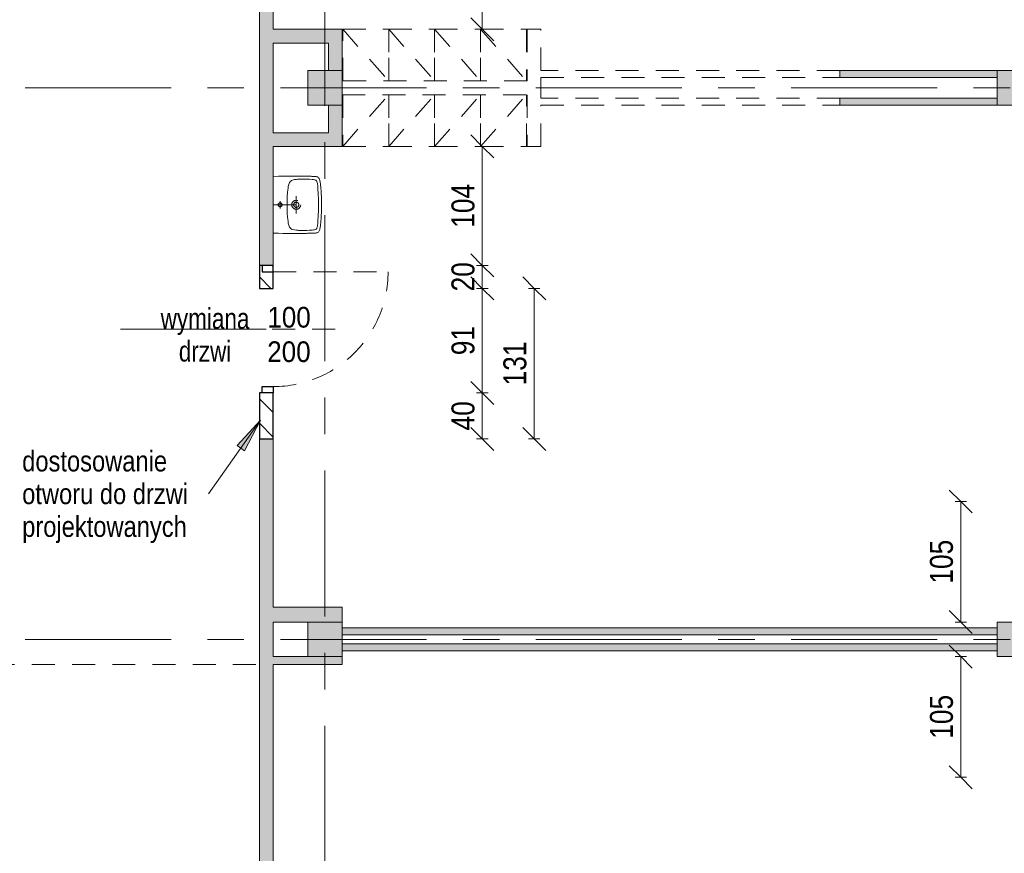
# Model space of a CAD drawing. Header units: centimetres. Extents: x -1403 to 22166, y -8842 to 3590.
# Tile 19 of 23: x 322 to 1179, y 1662 to 2388. Entities that reach past the tile are written whole.
import ezdxf

# ---------------------------------------------------------------- set-up
doc = ezdxf.new("R2010")
doc.units = ezdxf.units.CM
doc.linetypes.add('Oś', pattern=[222.25, 127, -31.75, 31.75, -31.75])
doc.linetypes.add('Wyburzenia', pattern=[35, 20, -15])
for name, color, linetype, lineweight in [('A-ANNO-DIMS', 211, 'Continuous', 13), ('A-ANNO-DIMS-100', 211, 'Continuous', 13), ('A-ANNO-NOTE', 131, 'Wyburzenia', 9), ('A-AREA', 32, 'Continuous', 13), ('A-DETL', 90, 'Continuous', 25), ('A-DETL-GENF', 92, 'Continuous', 9), ('A-DETL-MEDM', 33, 'Wyburzenia', 9), ('A-DOOR', 31, 'Wyburzenia', 9), ('A-DOOR-IDEN', 31, 'Continuous', 13), ('A-WALL', 113, 'Continuous', 13), ('A-WALL-PATT', 111, 'Continuous', 13), ('G-ANNO-TEXT', 231, 'Continuous', 13), ('P-SANR-FIXT', 6, 'Wyburzenia', 9), ('Q-SPCQ', 91, 'Wyburzenia', 9), ('S-COLS', 52, 'Continuous', 13), ('S-GRID', 1, 'Continuous', 13)]:
    doc.layers.add(name, color=color, linetype=linetype, lineweight=lineweight)
doc.styles.add('Arial', font='arial.ttf', dxfattribs={"width": 0.9, "height": 18})
doc.styles.add('Arial Narrow_3', font='ARIALN.TTF', dxfattribs={"height": 20})
doc.styles.add('Arial Narrow_4', font='ARIALN.TTF', dxfattribs={"width": 0.95, "height": 0.18})
doc.styles.add('Arial Narrow_5', font='ARIALN.TTF', dxfattribs={"height": 18})
doc.dimstyles.new('Diagonal_1_100__0__wewnętrzne', dxfattribs={"dimscale": 30.48, "dimtxt": 20.468619, "dimasz": 0.656168, "dimexe": 0.164042, "dimexo": 0.0625, "dimgap": 0.032808, "dimtad": 1, "dimdec": 0, "dimdsep": 46, "dimtxsty": 'Arial Narrow_3', "dimblk1": 'OBLIQUE', "dimblk2": 'OBLIQUE', "dimsah": 1, "dimcen": 0.09, "dimazin": 0, "dimtfac": 1, "dimtdec": 4, "dimtix": 1, "dimtmove": 0, "dimatfit": 3, "dimfxl": 0.164042, "dimfxlon": 1, "dimtvp": 1, "dimtolj": 1, "dimtzin": 0, "dimarcsym": 2})
pattern_1 = [(315, (0, 0), (10.6066, 10.6066), [])]

# ---------------------------------------------------------------- blocks, each defined once
blk = doc.blocks.new('M_Concrete-Square-Column - 300 x 300mm-1794508-5_piętro III __10_50 m_ - wyburzenia i zamurowania')
at = {"layer": 'S-COLS', "lineweight": 9}
blk.add_hatch(color=254, dxfattribs=at).paths.add_polyline_path([(-11.73, -15), (15, -15), (15, 15), (-15, 15), (-15, -15)], flags=0)
for p, q in [((15, 15), (-15, 15)), ((-15, 15), (-15, -15)), ((15, -15), (15, 15)), ((-15, -15), (15, -15))]:
    blk.add_line(p, q, dxfattribs=at)
blk = doc.blocks.new('M_Concrete-Square-Column - 300 x 300mm-1794510-5_piętro III __10_50 m_ - wyburzenia i zamurowania')
at = {"layer": 'S-COLS', "lineweight": 9}
blk.add_hatch(color=254, dxfattribs=at).paths.add_polyline_path([(-15, 15), (-15, -15), (15, -15), (15, 15), (-9.5, 15)], flags=0)
for p, q in [((-15, 15), (15, 15)), ((-15, -15), (-15, 15)), ((15, 15), (15, -15)), ((15, -15), (-15, -15))]:
    blk.add_line(p, q, dxfattribs=at)
blk = doc.blocks.new('M_Concrete-Square-Column - 300 x 300mm-1794509-5_piętro III __10_50 m_ - wyburzenia i zamurowania')
at = {"layer": 'S-COLS', "lineweight": 9}
blk.add_hatch(color=254, dxfattribs=at).paths.add_polyline_path([(-15, -15), (15, -15), (15, 15), (-15, 15), (-15, 7.14)], flags=0)
for p, q in [((15, 15), (-15, 15)), ((-15, 15), (-15, -15)), ((15, -15), (15, 15)), ((-15, -15), (15, -15))]:
    blk.add_line(p, q, dxfattribs=at)
blk = doc.blocks.new('DRZWI 1S - automatyczna etykieta - Drzwi 100-2252163-5_piętro III __10_50 m_ - wyburzenia i zamurowania')
at = {"layer": 'A-DETL-GENF', "color": 20, "linetype": 'Wyburzenia'}
for p, q in [((-55.5, 3.5), (-50, 3.5)), ((-55.5, -6), (-55.5, 3.5)), ((-50, 3.5), (-50, -6)), ((50, 3.5), (55.5, 3.5)), ((50, -6), (50, 3.5)), ((55.5, 3.5), (55.5, -6)), ((-50, -6), (-55.5, -6)), ((55.5, -6), (50, -6))]:
    blk.add_line(p, q, dxfattribs=at)
at = {"layer": 'A-DETL-MEDM', "color": 10, "lineweight": 25}
for p, q in [((-55.5, -6), (-55.5, 3.5)), ((-55.5, 3.5), (-50, 3.5)), ((-50, 3.5), (-50, -6)), ((50, 3.5), (50, -6)), ((55.5, 3.5), (50, 3.5)), ((55.5, -6), (55.5, 3.5)), ((-50, -6), (-55.5, -6)), ((50, -6), (55.5, -6))]:
    blk.add_line(p, q, dxfattribs=at)
at = {"layer": 'A-DOOR', "color": 1, "lineweight": 13}
blk.add_line((50, -6), (50, -106), dxfattribs=at)
blk.add_arc((50, -6), 100, 180, 270, dxfattribs=at)
blk = doc.blocks.new('Szafa1 - 45 cm-1791407-5_piętro III __10_50 m_ - wyburzenia i zamurowania')
at = {"layer": 'Q-SPCQ', "color": 20}
for p, q in [((-7.5, 51), (32.5, 6)), ((-7.5, 6), (-7.5, 51)), ((-7.5, 51), (32.5, 51)), ((32.5, 51), (32.5, 6))]:
    blk.add_line(p, q, dxfattribs=at)
blk = doc.blocks.new('Szafa1 - 45 cm-1791408-5_piętro III __10_50 m_ - wyburzenia i zamurowania')
at = {"layer": 'Q-SPCQ', "color": 20}
for p, q in [((-7.5, -51), (32.5, -6)), ((-7.5, -6), (-7.5, -51)), ((32.5, -51), (32.5, -6)), ((-7.5, -51), (32.5, -51))]:
    blk.add_line(p, q, dxfattribs=at)
blk = doc.blocks.new('Umywalka koło Nova Pro - Pro 50-1205816-5_piętro III __10_50 m_ - wyburzenia i zamurowania')
at = {"layer": 'P-SANR-FIXT', "color": 20}
for p, q in [((-12.08, 42.81), (-12, 43.37)), ((-12, 43.37), (-11.92, 43.87)), ((-11.92, 43.87), (-11.82, 44.38)), ((-11.82, 44.38), (-11.71, 44.67)), ((-11.6, 44.96), (-11.79, 44.38)), ((-11.71, 44.67), (-11.6, 44.96)), ((-11.6, 44.96), (-11.26, 45.47)), ((-11.26, 45.47), (-11.6, 44.96)), ((-11.26, 45.47), (-10.8, 45.84)), ((-10.8, 45.84), (-11.26, 45.47)), ((-10.8, 45.84), (-10.24, 46.11)), ((-10.24, 46.11), (-10.8, 45.84)), ((-10.24, 46.11), (-9.61, 46.32)), ((-9.61, 46.32), (-10.24, 46.11)), ((-9.61, 46.32), (-8.94, 46.51)), ((-8.94, 46.51), (-9.61, 46.32)), ((-9.05, 42.59), (-8.86, 43.1)), ((-8.94, 46.51), (-8.25, 46.64)), ((-8.25, 46.64), (-8.94, 46.51)), ((-8.86, 43.1), (-8.7, 43.34)), ((-8.7, 43.34), (-8.51, 43.55)), ((-8.51, 43.55), (-8.03, 43.85)), ((-8.25, 46.64), (-7.5, 46.8)), ((-7.5, 46.8), (-8.25, 46.64)), ((-8.03, 43.85), (-7.53, 44.06)), ((-7.53, 44.06), (-6.97, 44.22)), ((-7.5, 46.8), (-6.73, 46.91)), ((-6.73, 46.91), (-7.5, 46.8)), ((-6.97, 44.22), (-5.88, 44.43)), ((-6.73, 46.91), (-5.93, 47.04)), ((-5.93, 47.04), (-6.73, 46.91)), ((-5.93, 47.04), (-5.1, 47.15)), ((-5.1, 47.15), (-5.93, 47.04)), ((-5.88, 44.43), (-3.64, 44.75)), ((-5.1, 47.15), (-4.2, 47.25)), ((-4.2, 47.25), (-5.1, 47.15)), ((-4.2, 47.25), (-3.27, 47.36)), ((-3.27, 47.36), (-4.2, 47.25)), ((-3.64, 44.75), (-1.4, 44.94)), ((-3.27, 47.36), (-2.28, 47.44)), ((-2.28, 47.44), (-3.27, 47.36)), ((-2.28, 47.44), (-1.24, 47.52)), ((-1.24, 47.52), (-2.28, 47.44)), ((-1.4, 44.94), (3.1, 45.18)), ((-1.24, 47.52), (-0.15, 47.63)), ((-0.15, 47.63), (-1.24, 47.52)), ((-0.15, 47.63), (1.05, 47.71)), ((1.05, 47.71), (-0.15, 47.63)), ((1.05, 47.71), (2.3, 47.76)), ((2.3, 47.76), (1.05, 47.71)), ((2.3, 47.76), (3.66, 47.84)), ((3.66, 47.84), (2.3, 47.76)), ((3.1, 45.18), (7.6, 45.31)), ((3.66, 47.84), (5.12, 47.89)), ((5.12, 47.89), (3.66, 47.84)), ((5.12, 47.89), (6.72, 47.95)), ((6.72, 47.95), (5.12, 47.89)), ((6.72, 47.95), (8.45, 47.97)), ((8.45, 47.97), (6.72, 47.95)), ((7.6, 45.31), (9.86, 45.39)), ((8.45, 47.97), (10.4, 48)), ((10.4, 48), (8.45, 47.97)), ((9.86, 45.39), (11.04, 45.42)), ((10.4, 48), (14.63, 48)), ((14.63, 48), (10.4, 48)), ((11.04, 45.42), (11.7, 45.42)), ((11.7, 45.42), (12.5, 45.44)), ((12.5, 45.44), (13.3, 45.42)), ((13.3, 45.42), (13.99, 45.42)), ((13.99, 45.42), (15.14, 45.39)), ((14.63, 48), (16.55, 47.97)), ((16.55, 47.97), (14.63, 48)), ((15.14, 45.39), (17.4, 45.31)), ((16.55, 47.97), (18.31, 47.95)), ((18.31, 47.95), (16.55, 47.97)), ((17.4, 45.31), (21.9, 45.18)), ((18.31, 47.95), (19.88, 47.89)), ((19.88, 47.89), (18.31, 47.95)), ((19.88, 47.89), (21.34, 47.84)), ((21.34, 47.84), (19.88, 47.89)), ((21.34, 47.84), (22.7, 47.76)), ((22.7, 47.76), (21.34, 47.84)), ((21.9, 45.18), (26.4, 44.94)), ((22.7, 47.76), (23.98, 47.71)), ((23.98, 47.71), (22.7, 47.76)), ((23.98, 47.71), (25.15, 47.63)), ((25.15, 47.63), (23.98, 47.71)), ((25.15, 47.63), (26.24, 47.52)), ((26.24, 47.52), (25.15, 47.63)), ((26.24, 47.52), (27.31, 47.44)), ((27.31, 47.44), (26.24, 47.52)), ((26.4, 44.94), (28.64, 44.75)), ((27.31, 47.44), (28.29, 47.36)), ((28.29, 47.36), (27.31, 47.44)), ((28.29, 47.36), (29.23, 47.25)), ((29.23, 47.25), (28.29, 47.36)), ((28.64, 44.75), (30.88, 44.43)), ((29.23, 47.25), (30.1, 47.15)), ((30.1, 47.15), (29.23, 47.25)), ((30.1, 47.15), (30.93, 47.04)), ((30.93, 47.04), (30.1, 47.15)), ((30.88, 44.43), (31.97, 44.22)), ((30.93, 47.04), (31.76, 46.91)), ((31.76, 46.91), (30.93, 47.04)), ((31.76, 46.91), (32.5, 46.8)), ((32.5, 46.8), (31.76, 46.91)), ((31.97, 44.22), (32.53, 44.06)), ((32.5, 46.8), (33.25, 46.64)), ((33.25, 46.64), (32.5, 46.8)), ((32.53, 44.06), (33.06, 43.85)), ((33.06, 43.85), (33.54, 43.55)), ((33.25, 46.64), (33.97, 46.51)), ((33.97, 46.51), (33.25, 46.64)), ((33.54, 43.55), (33.73, 43.34)), ((33.73, 43.34), (33.86, 43.1)), ((33.86, 43.1), (34.07, 42.59)), ((33.97, 46.51), (34.63, 46.32)), ((34.63, 46.32), (33.97, 46.51)), ((34.63, 46.32), (35.24, 46.11)), ((35.24, 46.11), (34.63, 46.32)), ((35.24, 46.11), (35.8, 45.84)), ((35.8, 45.84), (35.24, 46.11)), ((35.8, 45.84), (36.28, 45.47)), ((36.28, 45.47), (35.8, 45.84)), ((36.28, 45.47), (36.6, 44.96)), ((36.6, 44.96), (36.28, 45.47)), ((36.6, 44.96), (36.82, 44.38)), ((36.82, 44.38), (36.92, 43.87)), ((36.92, 43.87), (37.03, 43.37)), ((37.03, 43.37), (37.08, 42.81)), ((-12.4, 33.88), (-12.38, 35.06)), ((-12.38, 35.06), (-12.35, 35.88)), ((-12.35, 36.65), (-12.32, 37.43)), ((-12.35, 35.88), (-12.35, 36.65)), ((-12.32, 37.43), (-12.3, 38.17)), ((-12.3, 38.17), (-12.27, 38.89)), ((-12.27, 38.89), (-12.24, 39.61)), ((-12.24, 39.61), (-12.22, 40.28)), ((-12.22, 40.28), (-12.19, 40.94)), ((-12.19, 40.94), (-12.16, 41.58)), ((-12.16, 41.58), (-12.14, 42.22)), ((-12.14, 42.22), (-12.08, 42.81)), ((-9.84, 33.06), (-9.79, 35.32)), ((-9.79, 35.32), (-9.71, 37.56)), ((-9.71, 37.56), (-9.53, 39.82)), ((-9.53, 39.82), (-9.39, 40.94)), ((-9.39, 40.94), (-9.21, 42.03)), ((-9.21, 42.03), (-9.05, 42.59)), ((12.5, 6), (12.5, 38)), ((34.07, 42.59), (34.21, 42.03)), ((34.21, 42.03), (34.39, 40.94)), ((34.39, 40.94), (34.53, 39.82)), ((34.53, 39.82), (34.71, 37.56)), ((34.71, 37.56), (34.82, 35.32)), ((34.82, 35.32), (34.84, 33.06)), ((37.08, 42.81), (37.14, 42.22)), ((37.14, 42.22), (37.16, 41.58)), ((37.16, 41.58), (37.19, 40.94)), ((37.19, 40.94), (37.22, 40.28)), ((37.22, 40.28), (37.24, 39.61)), ((37.24, 39.61), (37.27, 38.89)), ((37.27, 38.89), (37.3, 38.17)), ((37.3, 38.17), (37.32, 37.43)), ((37.32, 37.43), (37.35, 36.65)), ((37.35, 36.65), (37.35, 35.88)), ((37.35, 35.88), (37.38, 35.06)), ((37.38, 35.06), (37.4, 33.88)), ((-12.51, 24.3), (-12.48, 26.13)), ((-12.48, 27.81), (-12.46, 29.49)), ((-12.48, 26.13), (-12.48, 27.81)), ((-12.46, 30.5), (-12.43, 31.46)), ((-12.46, 29.49), (-12.46, 30.5)), ((-12.43, 32.39), (-12.4, 33.3)), ((-12.43, 31.46), (-12.43, 32.39)), ((-12.4, 33.3), (-12.4, 33.88)), ((-9.76, 28.56), (-9.84, 33.06)), ((-9.74, 27.87), (-9.76, 28.56)), ((-9.71, 27.55), (-9.74, 27.87)), ((-9.69, 27.15), (-9.71, 27.55)), ((-9.61, 26.27), (-9.69, 27.15)), ((-9.37, 24.54), (-9.61, 26.27)), ((20.01, 26), (5.01, 26)), ((34.63, 26.27), (34.37, 24.54)), ((34.69, 27.15), (34.63, 26.27)), ((34.71, 27.55), (34.69, 27.15)), ((34.74, 27.87), (34.71, 27.55)), ((34.76, 28.56), (34.74, 27.87)), ((34.84, 33.06), (34.76, 28.56)), ((37.4, 33.88), (37.43, 33.3)), ((37.43, 33.3), (37.43, 32.39)), ((37.43, 32.39), (37.46, 31.46)), ((37.46, 31.46), (37.46, 30.5)), ((37.46, 30.5), (37.48, 29.49)), ((37.48, 29.49), (37.48, 27.81)), ((37.48, 27.81), (37.51, 26.13)), ((37.51, 26.13), (37.51, 22.27)), ((-12.48, 22.27), (-12.51, 24.3)), ((-12.48, 19.98), (-12.48, 22.27)), ((-12.45, 17.35), (-12.48, 19.98)), ((-12.4, 14.28), (-12.45, 17.35)), ((-8.91, 22.86), (-9.37, 24.54)), ((-8.62, 22.03), (-8.91, 22.86)), ((-8.19, 21.26), (-8.62, 22.03)), ((-7.93, 20.91), (-8.19, 21.26)), ((-7.61, 20.62), (-7.93, 20.91)), ((-6.89, 20.14), (-7.61, 20.62)), ((-6.09, 19.8), (-6.89, 20.14)), ((-5.24, 19.53), (-6.09, 19.8)), ((-3.53, 19.16), (-5.24, 19.53)), ((-1.83, 18.89), (-3.53, 19.16)), ((1.66, 18.49), (-1.83, 18.89)), ((5.15, 18.2), (1.66, 18.49)), ((8.64, 18.06), (5.15, 18.2)), ((10.37, 18.01), (8.64, 18.06)), ((14.63, 18.01), (10.37, 18.01)), ((16.36, 18.06), (14.63, 18.01)), ((19.88, 18.2), (16.36, 18.06)), ((23.34, 18.49), (19.88, 18.2)), ((26.83, 18.89), (23.34, 18.49)), ((28.56, 19.16), (26.83, 18.89)), ((30.26, 19.53), (28.56, 19.16)), ((31.09, 19.8), (30.26, 19.53)), ((31.89, 20.14), (31.09, 19.8)), ((32.61, 20.62), (31.89, 20.14)), ((32.93, 20.91), (32.61, 20.62)), ((33.19, 21.26), (32.93, 20.91)), ((33.62, 22.03), (33.19, 21.26)), ((33.91, 22.86), (33.62, 22.03)), ((34.37, 24.54), (33.91, 22.86)), ((37.45, 17.35), (37.4, 14.28)), ((37.48, 19.98), (37.45, 17.35)), ((37.51, 22.27), (37.48, 19.98)), ((-12.32, 10.58), (-12.4, 14.28)), ((-12.19, 6), (-12.32, 10.58)), ((15.72, 12.02), (9.46, 12.02)), ((37.32, 10.58), (37.19, 6)), ((37.4, 14.28), (37.32, 10.58))]:
    blk.add_line(p, q, dxfattribs=at)
for centre, radius in [((12.51, 26), 3.92), ((12.51, 26), 2.28), ((12.5, 12.02), 1.72)]:
    blk.add_circle(centre, radius, dxfattribs=at)
blk = doc.blocks.new('DIMBLOCK2-5_piętro III __10_50 m_ - wyburzenia i zamurowania')
at = {"layer": 'A-ANNO-DIMS-100'}
for p, q in [((1140.74, 1833.33), (1130.74, 1843.33)), ((1145.74, 1833.33), (1135.74, 1833.33)), ((1140.74, 1728.33), (1140.74, 1833.33)), ((1140.74, 1833.33), (1150.74, 1823.33)), ((1140.74, 1833.33), (1145.74, 1833.33)), ((1140.74, 1728.33), (1130.74, 1738.33)), ((1145.74, 1728.33), (1135.74, 1728.33)), ((1140.74, 1728.33), (1150.74, 1718.33)), ((1140.74, 1728.33), (1145.74, 1728.33))]:
    blk.add_line(p, q, dxfattribs=at)
at = {"layer": 'A-ANNO-DIMS-100', "color": 0, "insert": (1113.9, 1761.82), "char_height": 20, "width": 45.6158, "attachment_point": 1, "rotation": 90, "line_spacing_factor": 0.974696, "style": 'Arial Narrow_3'}
blk.add_mtext('105', dxfattribs=at)
blk = doc.blocks.new('_Oblique')
at = {"color": 0, "linetype": 'ByBlock', "lineweight": -2}
blk.add_line((-0.5, -0.5), (0.5, 0.5), dxfattribs=at)
blk = doc.blocks.new('DIMBLOCK3-5_piętro III __10_50 m_ - wyburzenia i zamurowania')
at = {"layer": 'A-ANNO-DIMS-100'}
for p, q in [((1140.74, 1968.33), (1130.74, 1978.33)), ((1145.74, 1968.33), (1135.74, 1968.33)), ((1140.74, 1863.33), (1140.74, 1968.33)), ((1140.74, 1968.33), (1150.74, 1958.33)), ((1140.74, 1968.33), (1145.74, 1968.33)), ((1140.74, 1863.33), (1130.74, 1873.33)), ((1145.74, 1863.33), (1135.74, 1863.33)), ((1140.74, 1863.33), (1150.74, 1853.33)), ((1140.74, 1863.33), (1145.74, 1863.33))]:
    blk.add_line(p, q, dxfattribs=at)
at = {"layer": 'A-ANNO-DIMS-100', "color": 0, "insert": (1113.9, 1896.82), "char_height": 20, "width": 45.6158, "attachment_point": 1, "rotation": 90, "line_spacing_factor": 0.974696, "style": 'Arial Narrow_3'}
blk.add_mtext('105', dxfattribs=at)
blk = doc.blocks.new('Wymiana Drzwi_PG_typ 100 - --2314812-5_piętro III __10_50 m_ - wyburzenia i zamurowania')
at = {"layer": 'A-DOOR-IDEN', "insert": (0.0511, 0.737), "char_height": 0.18, "width": 1.2882, "attachment_point": 5, "rotation": 90, "line_spacing_factor": 0.949189, "style": 'Arial Narrow_4'}
blk.add_mtext('\\pxqc,t6.70278,13.40556,20.10833,26.81111,33.51389,40.21667,46.91944,53.62222,60.325,67.02778,73.73056,80.43333,87.13611,93.83889,100.54167,107.24444,113.94722,120.65,127.35278,134.05556,140.75833,147.46111,154.16389,160.86667,167.56944,174.27222,180.975,187.67778,194.38056,201.08333,207.78611,214.48889;{wymiana\\Pdrzwi}', dxfattribs=at)
blk = doc.blocks.new('DIMBLOCK50-5_piętro III __10_50 m_ - wyburzenia i zamurowania')
at = {"layer": 'A-ANNO-DIMS-100'}
for p, q in [((724.36, 2062.83), (714.36, 2072.83)), ((719.36, 2062.83), (729.36, 2062.83)), ((724.36, 2062.83), (719.36, 2062.83)), ((724.36, 2022.83), (724.36, 2062.83)), ((724.36, 2062.83), (734.36, 2052.83)), ((724.36, 2022.83), (714.36, 2032.83)), ((719.36, 2022.83), (729.36, 2022.83)), ((724.36, 2022.83), (719.36, 2022.83)), ((724.36, 2022.83), (734.36, 2012.83))]:
    blk.add_line(p, q, dxfattribs=at)
at = {"layer": 'A-ANNO-DIMS-100', "color": 0, "insert": (697.51, 2030.15), "char_height": 20, "width": 30.4105, "attachment_point": 1, "rotation": 90, "line_spacing_factor": 0.974696, "style": 'Arial Narrow_3'}
blk.add_mtext('40', dxfattribs=at)
blk = doc.blocks.new('DIMBLOCK51-5_piętro III __10_50 m_ - wyburzenia i zamurowania')
at = {"layer": 'A-ANNO-DIMS-100'}
for p, q in [((724.36, 2153.83), (714.36, 2163.83)), ((719.36, 2153.83), (729.36, 2153.83)), ((724.36, 2153.83), (719.36, 2153.83)), ((724.36, 2062.83), (724.36, 2153.83)), ((724.36, 2153.83), (734.36, 2143.83)), ((724.36, 2062.83), (714.36, 2072.83)), ((719.36, 2062.83), (729.36, 2062.83)), ((724.36, 2062.83), (719.36, 2062.83)), ((724.36, 2062.83), (734.36, 2052.83))]:
    blk.add_line(p, q, dxfattribs=at)
at = {"layer": 'A-ANNO-DIMS-100', "color": 0, "insert": (697.51, 2095.65), "char_height": 20, "width": 30.4105, "attachment_point": 1, "rotation": 90, "line_spacing_factor": 0.974696, "style": 'Arial Narrow_3'}
blk.add_mtext('91', dxfattribs=at)
blk = doc.blocks.new('DIMBLOCK52-5_piętro III __10_50 m_ - wyburzenia i zamurowania')
at = {"layer": 'A-ANNO-DIMS-100'}
for p, q in [((724.36, 2173.83), (714.36, 2183.83)), ((719.36, 2173.83), (729.36, 2173.83)), ((724.36, 2173.83), (719.36, 2173.83)), ((724.36, 2153.83), (724.36, 2173.83)), ((724.36, 2173.83), (734.36, 2163.83)), ((724.36, 2153.83), (714.36, 2163.83)), ((719.36, 2153.83), (729.36, 2153.83)), ((724.36, 2153.83), (719.36, 2153.83)), ((724.36, 2153.83), (734.36, 2143.83))]:
    blk.add_line(p, q, dxfattribs=at)
at = {"layer": 'A-ANNO-DIMS-100', "color": 0, "insert": (697.51, 2151.15), "char_height": 20, "width": 30.4105, "attachment_point": 1, "rotation": 90, "line_spacing_factor": 0.974696, "style": 'Arial Narrow_3'}
blk.add_mtext('20', dxfattribs=at)
blk = doc.blocks.new('DIMBLOCK53-5_piętro III __10_50 m_ - wyburzenia i zamurowania')
at = {"layer": 'A-ANNO-DIMS-100'}
for p, q in [((724.36, 2277.33), (714.36, 2287.33)), ((719.36, 2277.33), (729.36, 2277.33)), ((724.36, 2277.33), (719.36, 2277.33)), ((724.36, 2173.83), (724.36, 2277.33)), ((724.36, 2277.33), (734.36, 2267.33)), ((724.36, 2173.83), (714.36, 2183.83)), ((719.36, 2173.83), (729.36, 2173.83)), ((724.36, 2173.83), (719.36, 2173.83)), ((724.36, 2173.83), (734.36, 2163.83))]:
    blk.add_line(p, q, dxfattribs=at)
at = {"layer": 'A-ANNO-DIMS-100', "color": 0, "insert": (697.51, 2206.57), "char_height": 20, "width": 45.6158, "attachment_point": 1, "rotation": 90, "line_spacing_factor": 0.974696, "style": 'Arial Narrow_3'}
blk.add_mtext('104', dxfattribs=at)
blk = doc.blocks.new('DIMBLOCK54-5_piętro III __10_50 m_ - wyburzenia i zamurowania')
at = {"layer": 'A-ANNO-DIMS-100'}
for p, q in [((769.5, 2153.83), (759.5, 2163.83)), ((764.5, 2153.83), (774.5, 2153.83)), ((769.5, 2153.83), (764.5, 2153.83)), ((769.5, 2022.83), (769.5, 2153.83)), ((769.5, 2153.83), (779.5, 2143.83)), ((769.5, 2022.83), (759.5, 2032.83)), ((764.5, 2022.83), (774.5, 2022.83)), ((769.5, 2022.83), (764.5, 2022.83)), ((769.5, 2022.83), (779.5, 2012.83))]:
    blk.add_line(p, q, dxfattribs=at)
at = {"layer": 'A-ANNO-DIMS-100', "color": 0, "insert": (742.65, 2069.32), "char_height": 20, "width": 45.6158, "attachment_point": 1, "rotation": 90, "line_spacing_factor": 0.974696, "style": 'Arial Narrow_3'}
blk.add_mtext('131', dxfattribs=at)
blk = doc.blocks.new('DIMBLOCK55-5_piętro III __10_50 m_ - wyburzenia i zamurowania')
at = {"layer": 'A-ANNO-DIMS-100'}
for p, q in [((724.36, 2458.83), (714.36, 2468.83)), ((719.36, 2458.83), (729.36, 2458.83)), ((724.36, 2458.83), (719.36, 2458.83)), ((724.36, 2379.33), (724.36, 2458.83)), ((724.36, 2458.83), (734.36, 2448.83)), ((724.36, 2379.33), (714.36, 2389.33)), ((719.36, 2379.33), (729.36, 2379.33)), ((724.36, 2379.33), (719.36, 2379.33)), ((724.36, 2379.33), (734.36, 2369.33))]:
    blk.add_line(p, q, dxfattribs=at)
at = {"layer": 'A-ANNO-DIMS-100', "color": 0, "insert": (697.51, 2406.4), "char_height": 20, "width": 30.4105, "attachment_point": 1, "rotation": 90, "line_spacing_factor": 0.974696, "style": 'Arial Narrow_3'}
blk.add_mtext('80', dxfattribs=at)

msp = doc.modelspace()

# ---------------------------------------------------------------- hatches: boundary and pattern name
at = {"layer": 'A-DETL-GENF', "lineweight": 25}
h = msp.add_hatch(dxfattribs=at)
h.set_pattern_fill('FP_1', color=3, style=0, pattern_type=2)
h.set_pattern_definition(pattern_1)
h.paths.add_polyline_path([(532.88, 2153.83), (542.38, 2153.83), (542.38, 2173.83), (530.38, 2173.83), (530.38, 2153.83)], flags=0)
h = msp.add_hatch(dxfattribs=at)
h.set_pattern_fill('FP_1', color=210, style=0, pattern_type=2)
h.set_pattern_definition(pattern_1)
h.paths.add_polyline_path([(532.88, 2022.83), (542.38, 2022.83), (542.38, 2062.83), (530.38, 2062.83), (530.38, 2022.83)], flags=0)
at = {"layer": 'A-WALL-PATT'}
h = msp.add_hatch(color=9, dxfattribs=at)
h.paths.add_polyline_path([(530.38, 132.33), (542.38, 132.33), (542.38, 139.33), (530.38, 139.33), (530.38, 134.38)], flags=0)
h.paths.add_polyline_path([(542.38, 250.33), (542.38, 515.33), (530.38, 515.33), (530.38, 250.33)], flags=0)
h.paths.add_polyline_path([(530.38, 657.83), (542.38, 657.83), (542.38, 660.33), (530.38, 660.33)], flags=0)
h.paths.add_polyline_path([(542.38, 781.33), (542.38, 1102.83), (530.38, 1102.83), (530.38, 781.33)], flags=0)
h.paths.add_polyline_path([(530.38, 1312.83), (542.38, 1312.83), (542.38, 1431.33), (530.38, 1431.33)], flags=0)
h.paths.add_polyline_path([(532.88, 1633.83), (542.38, 1633.83), (542.38, 2022.83), (530.38, 2022.83), (530.38, 1633.83)], flags=0)
h.paths.add_polyline_path([(532.88, 2173.83), (542.38, 2173.83), (542.38, 2458.83), (530.38, 2458.83), (530.38, 2173.83)], flags=0)
h.paths.add_polyline_path([(542.38, 2593.83), (542.38, 2824.33), (530.38, 2824.33), (530.38, 2593.83), (532.88, 2593.83)], flags=0)
for points in [[(602.38, 2367.33), (602.38, 2379.33), (542.38, 2379.33), (542.38, 2367.33), (590.38, 2367.33)], [(1172.38, 2337.33), (1172.38, 2343.33), (1035.38, 2343.33), (1035.38, 2337.33), (1100.34, 2337.33)], [(1172.38, 2313.33), (1172.38, 2319.33), (1035.38, 2319.33), (1035.38, 2313.33), (1100.34, 2313.33)], [(542.38, 2277.33), (590.38, 2277.33), (590.38, 2289.33), (542.38, 2289.33)], [(602.38, 1863.33), (602.38, 1876.33), (542.38, 1876.33), (542.38, 1863.33), (572.38, 1863.33)], [(602.38, 1838.33), (1172.38, 1838.33), (1172.38, 1844.33), (602.38, 1844.33)], [(572.38, 1826.33), (602.38, 1826.33), (602.38, 1833.33), (542.38, 1833.33), (542.38, 1826.33)]]:
    msp.add_hatch(color=9, dxfattribs=at).paths.add_polyline_path(points, flags=0)
h = msp.add_hatch(color=9, dxfattribs=at)
h.paths.add_polyline_path([(602.38, 2277.33), (602.38, 2313.33), (590.38, 2313.33), (590.38, 2277.33)], flags=0)
h.paths.add_polyline_path([(596.78, 2343.33), (602.38, 2343.33), (602.38, 2367.33), (590.38, 2367.33), (590.38, 2343.33)], flags=0)
h = msp.add_hatch(color=9, dxfattribs=at)
h.paths.add_polyline_path([(602.38, 1852.33), (1172.38, 1852.33), (1172.38, 1858.33), (602.38, 1858.33)], flags=0)
h.paths.add_polyline_path([(1203.38, 1852.33), (1203.38, 1858.33), (1202.38, 1858.33), (1202.38, 1852.33)], flags=0)
at = {"layer": 'G-ANNO-TEXT'}
msp.add_hatch(color=50, dxfattribs=at).paths.add_polyline_path([(531.44, 2039.18), (510.91, 2016.95), (517.37, 2012.4)], flags=0)

# ---------------------------------------------------------------- linework, layer by layer
at = {"layer": 'A-ANNO-NOTE', "color": 240, "lineweight": 13}
msp.add_line((506.38, 2118.33), (596.38, 2118.33), dxfattribs=at)
at = {"layer": 'A-AREA', "color": 20, "linetype": 'Wyburzenia', "lineweight": 9}
msp.add_line((297.38, 1826.33), (530.38, 1826.33), dxfattribs=at)
at = {"layer": 'A-DETL'}
for p, q in [((542.38, 2173.83), (530.38, 2173.83)), ((530.38, 2173.83), (530.38, 2153.83)), ((542.38, 2153.83), (542.38, 2173.83)), ((530.38, 2153.83), (542.38, 2153.83)), ((542.38, 2062.83), (530.38, 2062.83)), ((530.38, 2062.83), (530.38, 2022.83)), ((542.38, 2022.83), (542.38, 2062.83)), ((530.38, 2022.83), (542.38, 2022.83))]:
    msp.add_line(p, q, dxfattribs=at)
at = {"layer": 'A-DOOR-IDEN'}
msp.add_line((536.38, 2118.33), (409.38, 2118.33), dxfattribs=at)
at = {"layer": 'A-WALL', "lineweight": 9}
for p, q in [((530.38, 2458.83), (530.38, 2173.83)), ((542.38, 2379.33), (542.38, 2458.83)), ((602.38, 2379.33), (542.38, 2379.33)), ((602.38, 2343.33), (602.38, 2379.33)), ((542.38, 2289.33), (542.38, 2367.33)), ((542.38, 2367.33), (590.38, 2367.33)), ((590.38, 2367.33), (590.38, 2343.33)), ((1172.38, 2343.33), (1035.38, 2343.33)), ((1035.38, 2343.33), (1035.38, 2337.33)), ((1035.38, 2337.33), (1172.38, 2337.33)), ((1172.38, 2319.33), (1035.38, 2319.33)), ((1035.38, 2319.33), (1035.38, 2313.33)), ((590.38, 2313.33), (590.38, 2289.33)), ((602.38, 2277.33), (602.38, 2313.33)), ((1035.38, 2313.33), (1172.38, 2313.33)), ((590.38, 2289.33), (542.38, 2289.33)), ((542.38, 2173.83), (542.38, 2277.33)), ((542.38, 2277.33), (602.38, 2277.33)), ((530.38, 2173.83), (532.88, 2173.83)), ((530.38, 2022.83), (530.38, 1633.83)), ((542.38, 1876.33), (542.38, 2022.83)), ((602.38, 1876.33), (542.38, 1876.33)), ((602.38, 1863.33), (602.38, 1876.33)), ((542.38, 1833.33), (542.38, 1863.33)), ((542.38, 1863.33), (572.38, 1863.33)), ((1172.38, 1858.33), (602.38, 1858.33)), ((602.38, 1852.33), (1172.38, 1852.33)), ((1172.38, 1844.33), (602.38, 1844.33)), ((602.38, 1838.33), (1172.38, 1838.33)), ((572.38, 1833.33), (542.38, 1833.33)), ((542.38, 1633.83), (542.38, 1826.33)), ((542.38, 1826.33), (602.38, 1826.33)), ((602.38, 1826.33), (602.38, 1833.33))]:
    msp.add_line(p, q, dxfattribs=at)
at = {"layer": 'A-WALL', "color": 1, "linetype": 'Wyburzenia'}
for p, q in [((763.38, 2379.33), (763.38, 2334.33)), ((775.38, 2379.33), (763.38, 2379.33)), ((775.38, 2343.33), (775.38, 2379.33)), ((1035.38, 2343.33), (775.38, 2343.33)), ((1035.38, 2337.33), (1035.38, 2343.33)), ((763.38, 2334.33), (602.38, 2334.33)), ((775.38, 2319.33), (775.38, 2337.33)), ((775.38, 2337.33), (1035.38, 2337.33)), ((602.38, 2322.33), (763.38, 2322.33)), ((763.38, 2322.33), (763.38, 2277.33)), ((1035.38, 2319.33), (775.38, 2319.33)), ((1035.38, 2313.33), (1035.38, 2319.33)), ((775.38, 2277.33), (775.38, 2313.33)), ((775.38, 2313.33), (1035.38, 2313.33)), ((763.38, 2277.33), (775.38, 2277.33)), ((532.88, 2062.83), (530.38, 2062.83)), ((530.38, 2062.83), (530.38, 2022.83)), ((542.38, 2022.83), (542.38, 2062.83)), ((530.38, 2022.83), (542.38, 2022.83))]:
    msp.add_line(p, q, dxfattribs=at)
at = {"layer": 'A-WALL'}
msp.add_line((542.38, 2022.83), (530.38, 2022.83), dxfattribs=at)
at = {"layer": 'G-ANNO-TEXT', "color": 50}
for p, q in [((531.44, 2039.18), (486.14, 1975.02)), ((531.44, 2039.18), (510.91, 2016.95)), ((517.37, 2012.4), (531.44, 2039.18)), ((510.91, 2016.95), (517.37, 2012.4))]:
    msp.add_line(p, q, dxfattribs=at)
at = {"layer": 'S-GRID', "linetype": 'Oś'}
for p, q in [((587.38, 2884.27), (587.38, 27.13)), ((1342.46, 2328.33), (-1368.76, 2328.33)), ((1342.46, 1848.33), (-1368.76, 1848.33))]:
    msp.add_line(p, q, dxfattribs=at)

# ---------------------------------------------------------------- block references
at = {"layer": 'A-DOOR', "color": 1, "lineweight": 13, "rotation": 89.9999999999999}
msp.add_blockref('DRZWI 1S - automatyczna etykieta - Drzwi 100-2252163-5_piętro III __10_50 m_ - wyburzenia i zamurowania', (536.38, 2118.33), dxfattribs=at)
at = {"layer": 'A-DOOR-IDEN', "xscale": 99.99999999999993, "yscale": 99.99999999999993, "zscale": 99.99999999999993, "rotation": 270.0000000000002}
msp.add_blockref('Wymiana Drzwi_PG_typ 100 - --2314812-5_piętro III __10_50 m_ - wyburzenia i zamurowania', (409.38, 2118.33), dxfattribs=at)
at = {"layer": 'P-SANR-FIXT', "color": 20, "rotation": 269.9999999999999}
msp.add_blockref('Umywalka koło Nova Pro - Pro 50-1205816-5_piętro III __10_50 m_ - wyburzenia i zamurowania', (536.38, 2239.07), dxfattribs=at)
at = {"layer": 'Q-SPCQ', "color": 20}
for name, p in [('Szafa1 - 45 cm-1791407-5_piętro III __10_50 m_ - wyburzenia i zamurowania', (610.38, 2328.33)), ('Szafa1 - 45 cm-1791407-5_piętro III __10_50 m_ - wyburzenia i zamurowania', (650.38, 2328.33)), ('Szafa1 - 45 cm-1791407-5_piętro III __10_50 m_ - wyburzenia i zamurowania', (690.38, 2328.33)), ('Szafa1 - 45 cm-1791407-5_piętro III __10_50 m_ - wyburzenia i zamurowania', (730.38, 2328.33)), ('Szafa1 - 45 cm-1791408-5_piętro III __10_50 m_ - wyburzenia i zamurowania', (610.38, 2328.33)), ('Szafa1 - 45 cm-1791408-5_piętro III __10_50 m_ - wyburzenia i zamurowania', (650.38, 2328.33)), ('Szafa1 - 45 cm-1791408-5_piętro III __10_50 m_ - wyburzenia i zamurowania', (690.38, 2328.33)), ('Szafa1 - 45 cm-1791408-5_piętro III __10_50 m_ - wyburzenia i zamurowania', (730.38, 2328.33))]:
    msp.add_blockref(name, p, dxfattribs=at)
at = {"layer": 'S-COLS', "lineweight": 9}
for name, p in [('M_Concrete-Square-Column - 300 x 300mm-1794508-5_piętro III __10_50 m_ - wyburzenia i zamurowania', (587.38, 2328.33)), ('M_Concrete-Square-Column - 300 x 300mm-1794508-5_piętro III __10_50 m_ - wyburzenia i zamurowania', (587.38, 1848.33)), ('M_Concrete-Square-Column - 300 x 300mm-1794509-5_piętro III __10_50 m_ - wyburzenia i zamurowania', (1187.38, 1848.33))]:
    msp.add_blockref(name, p, dxfattribs=at)
at = {"layer": 'S-COLS', "lineweight": 9, "rotation": 180}
msp.add_blockref('M_Concrete-Square-Column - 300 x 300mm-1794510-5_piętro III __10_50 m_ - wyburzenia i zamurowania', (1187.38, 2328.33), dxfattribs=at)

# ---------------------------------------------------------------- texts
at = {"layer": 'A-ANNO-NOTE', "color": 1, "lineweight": 211, "char_height": 18, "width": 38.07, "attachment_point": 5, "line_spacing_factor": 0.936439, "style": 'Arial'}
for s, insert in [('\\pxqc,t6.35,12.7,19.05,25.4,31.75,38.1,44.45,50.8,57.15,63.5,69.85,76.2,82.55,88.9,95.25,101.6,107.95,114.3,120.65,127,133.35,139.7,146.05,152.4,158.75,165.1,171.45,177.8,184.15,190.5,196.85,203.2;{100}', (556.16, 2128.56)), ('\\pxqc,t6.35,12.7,19.05,25.4,31.75,38.1,44.45,50.8,57.15,63.5,69.85,76.2,82.55,88.9,95.25,101.6,107.95,114.3,120.65,127,133.35,139.7,146.05,152.4,158.75,165.1,171.45,177.8,184.15,190.5,196.85,203.2;{200}', (556.07, 2098.56)), ('\\pxqc,t6.35,12.7,19.05,25.4,31.75,38.1,44.45,50.8,57.15,63.5,69.85,76.2,82.55,88.9,95.25,101.6,107.95,114.3,120.65,127,133.35,139.7,146.05,152.4,158.75,165.1,171.45,177.8,184.15,190.5,196.85,203.2;{200}', (556.07, 2098.56))]:
    msp.add_mtext(s, dxfattribs=dict(at, insert=insert))
at = {"layer": 'G-ANNO-TEXT', "color": 7, "insert": (323.92, 2012.49), "char_height": 18, "width": 157.4, "attachment_point": 1, "line_spacing_factor": 0.949189, "style": 'Arial Narrow_5'}
msp.add_mtext('\\pxt7.05556,14.11111,21.16667,28.22222,35.27778,42.33333,49.38889,56.44444,63.5,70.55556,77.61111,84.66667,91.72222,98.77778,105.83333,112.88889,119.94444,127,134.05556,141.11111,148.16667,155.22222,162.27778,169.33333,176.38889,183.44444,190.5,197.55556,204.61111,211.66667,218.72222,225.77778;{dostosowanie otworu do drzwi projektowanych}', dxfattribs=at)

# ---------------------------------------------------------------- dimensions: what is measured, and where the dimension line sits
at = {"layer": 'A-ANNO-DIMS'}
for base, p1, p2, override, picture, middle in [((724.35884868, 2458.82555458), (719.35884868, 2379.32555458), (719.35884868, 2458.82555458), {"dimpost": '<>', "dimfxl": 79.5}, 'DIMBLOCK55-5_piętro III __10_50 m_ - wyburzenia i zamurowania', (713.14738887, 2419.07555458)), ((724.35884868, 2277.32555458), (719.35884868, 2173.82555458), (719.35884868, 2277.32555458), {"dimpost": '<>', "dimfxl": 103.5}, 'DIMBLOCK53-5_piętro III __10_50 m_ - wyburzenia i zamurowania', (713.14738887, 2225.57555458)), ((724.36, 2173.83), (719.36, 2153.83), (719.36, 2173.83), {"dimpost": '<>', "dimfxl": 20}, 'DIMBLOCK52-5_piętro III __10_50 m_ - wyburzenia i zamurowania', (713.15, 2163.83)), ((724.36, 2153.83), (719.36, 2062.83), (719.36, 2153.83), {"dimpost": '<>', "dimfxl": 91}, 'DIMBLOCK51-5_piętro III __10_50 m_ - wyburzenia i zamurowania', (713.15, 2108.33)), ((769.5, 2153.83), (764.5, 2022.83), (764.5, 2153.83), {"dimpost": '<>', "dimfxl": 131}, 'DIMBLOCK54-5_piętro III __10_50 m_ - wyburzenia i zamurowania', (758.29, 2088.33)), ((724.36, 2062.83), (719.36, 2022.83), (719.36, 2062.83), {"dimpost": '<>', "dimfxl": 40}, 'DIMBLOCK50-5_piętro III __10_50 m_ - wyburzenia i zamurowania', (713.15, 2042.83)), ((1140.74, 1968.33), (1145.74, 1863.33), (1145.74, 1968.33), {"dimpost": '<>', "dimfxl": 105}, 'DIMBLOCK3-5_piętro III __10_50 m_ - wyburzenia i zamurowania', (1129.53, 1915.83)), ((1140.74, 1833.33), (1145.74, 1728.33), (1145.74, 1833.33), {"dimpost": '<>', "dimfxl": 105}, 'DIMBLOCK2-5_piętro III __10_50 m_ - wyburzenia i zamurowania', (1129.53, 1780.83))]:
    dim = msp.add_linear_dim(base=base, p1=p1, p2=p2, angle=90, dimstyle='Diagonal_1_100__0__wewnętrzne', override=override, dxfattribs=at)
    dim.commit()
    dim.dimension.update_dxf_attribs({"geometry": picture, "text_midpoint": middle})

doc.saveas('drawing.dxf')
